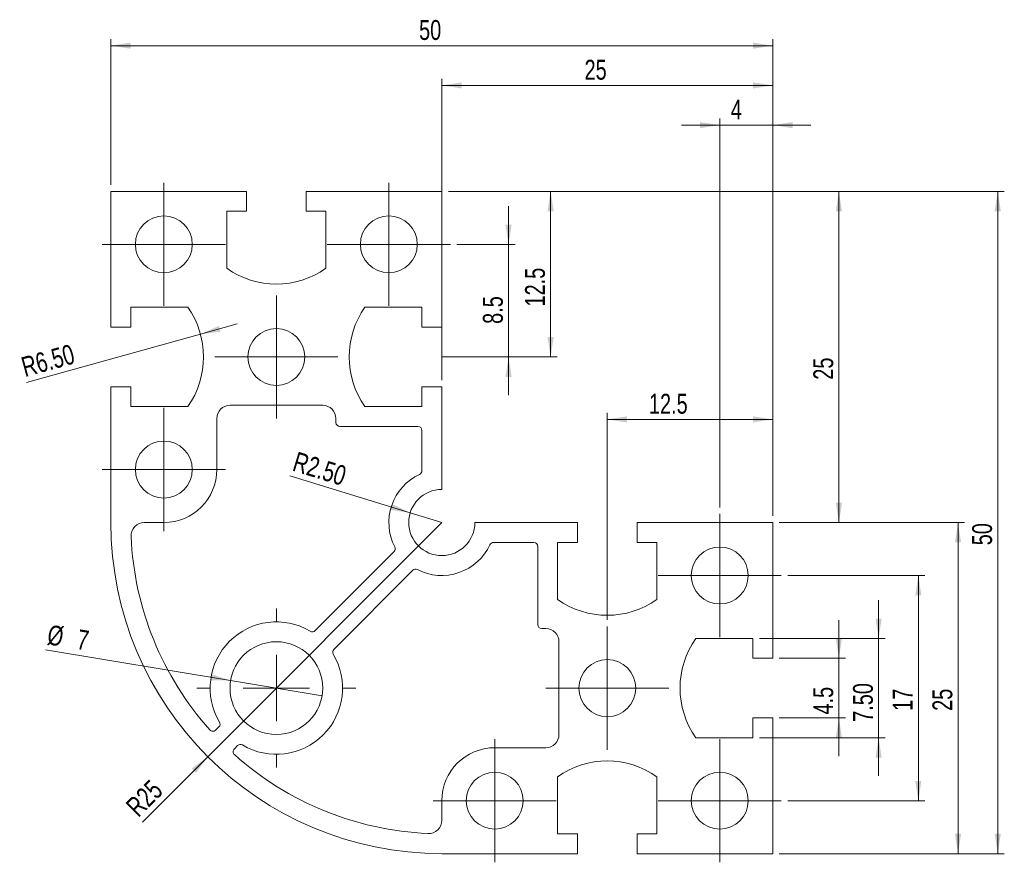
# Model space of a CAD drawing. Header units: millimetres. Extents: x 83 to 381, y 48 to 303.
import ezdxf

# ---------------------------------------------------------------- set-up
doc = ezdxf.new("R2010")
doc.units = ezdxf.units.MM
doc.header["$LTSCALE"] = 2
doc.styles.add('SLDTEXTSTYLE0', font='TXT', dxfattribs={"width": 0.75})
doc.dimstyles.new('SLDDIMSTYLE0', dxfattribs={"dimtxt": 6, "dimasz": 6, "dimexe": 0, "dimexo": 0.0625, "dimgap": 1.5, "dimtad": 1, "dimlfac": 0.25, "dimrnd": 1e-09, "dimzin": 12, "dimdsep": 46, "dimtxsty": 'SLDTEXTSTYLE0', "dimsah": 1, "dimcen": 0.09, "dimadec": 0, "dimazin": 3, "dimtfac": 1, "dimtofl": 0, "dimtmove": 0, "dimatfit": 3, "dimfxl": 0, "dimfrac": 2, "dimtolj": 1, "dimtzin": 12, "dimarcsym": 0})
doc.dimstyles.new('SLDDIMSTYLE1', dxfattribs={"dimtxt": 6, "dimasz": 6, "dimexe": 0, "dimexo": 0.0625, "dimgap": 1.5, "dimtad": 1, "dimdec": 1, "dimlfac": 0.25, "dimrnd": 1e-09, "dimzin": 12, "dimdsep": 46, "dimtxsty": 'SLDTEXTSTYLE0', "dimsah": 1, "dimcen": 0.09, "dimadec": 0, "dimazin": 3, "dimtfac": 1, "dimtofl": 0, "dimtmove": 0, "dimatfit": 3, "dimfxl": 0, "dimfrac": 2, "dimtolj": 1, "dimtzin": 12, "dimarcsym": 0})
doc.dimstyles.new('SLDDIMSTYLE2', dxfattribs={"dimtxt": 6, "dimasz": 6, "dimexe": 0, "dimexo": 0.0625, "dimgap": 1.5, "dimtad": 1, "dimdec": 1, "dimlfac": 0.25, "dimrnd": 1e-09, "dimzin": 12, "dimdsep": 46, "dimtxsty": 'SLDTEXTSTYLE0', "dimsah": 1, "dimcen": 0.09, "dimadec": 0, "dimazin": 3, "dimtfac": 1, "dimtmove": 0, "dimatfit": 0, "dimfxl": 0, "dimfrac": 2, "dimtolj": 1, "dimtzin": 12, "dimarcsym": 0})
doc.dimstyles.new('SLDDIMSTYLE3', dxfattribs={"dimtxt": 6, "dimasz": 6, "dimexe": 0, "dimexo": 0.0625, "dimgap": 1.5, "dimtad": 1, "dimlfac": 0.25, "dimrnd": 1e-09, "dimzin": 4, "dimdsep": 46, "dimtxsty": 'SLDTEXTSTYLE0', "dimsah": 1, "dimcen": 0.09, "dimadec": 0, "dimazin": 1, "dimtfac": 1, "dimtmove": 0, "dimatfit": 0, "dimfxl": 0, "dimfrac": 2, "dimtolj": 1, "dimtzin": 12, "dimarcsym": 0})
doc.dimstyles.new('SLDDIMSTYLE4', dxfattribs={"dimtxt": 6, "dimasz": 6, "dimexe": 0, "dimexo": 0.0625, "dimgap": 1.5, "dimtad": 1, "dimlfac": 0.25, "dimrnd": 1e-09, "dimzin": 12, "dimdsep": 46, "dimtxsty": 'SLDTEXTSTYLE0', "dimsah": 1, "dimcen": 0.09, "dimadec": 0, "dimazin": 3, "dimtfac": 1, "dimtmove": 0, "dimatfit": 0, "dimfxl": 0, "dimfrac": 2, "dimtolj": 1, "dimtzin": 12, "dimarcsym": 0})
doc.dimstyles.new('SLDDIMSTYLE5', dxfattribs={"dimtxt": 6, "dimasz": 6, "dimexe": 0, "dimexo": 0.0625, "dimgap": 1.5, "dimtad": 1, "dimlfac": 0.25, "dimrnd": 1e-09, "dimzin": 12, "dimdsep": 46, "dimtxsty": 'SLDTEXTSTYLE0', "dimsah": 1, "dimcen": 0, "dimadec": 0, "dimazin": 3, "dimtfac": 1, "dimtofl": 0, "dimtmove": 0, "dimatfit": 3, "dimfxl": 0, "dimfrac": 2, "dimtolj": 1, "dimtzin": 12, "dimarcsym": 0})
doc.dimstyles.new('SLDDIMSTYLE6', dxfattribs={"dimtxt": 6, "dimasz": 6, "dimexe": 0, "dimexo": 0.0625, "dimgap": 1.5, "dimtad": 1, "dimlfac": 0.25, "dimrnd": 1e-09, "dimzin": 4, "dimdsep": 46, "dimtxsty": 'SLDTEXTSTYLE0', "dimsah": 1, "dimcen": 0, "dimadec": 0, "dimazin": 1, "dimtfac": 1, "dimtofl": 0, "dimtmove": 1, "dimatfit": 3, "dimfxl": 0, "dimfrac": 2, "dimtolj": 1, "dimtzin": 12, "dimarcsym": 0})
doc.dimstyles.new('SLDDIMSTYLE7', dxfattribs={"dimtxt": 6, "dimasz": 6, "dimexe": 0, "dimexo": 0.0625, "dimgap": 1.5, "dimtad": 1, "dimlfac": 0.25, "dimrnd": 1e-09, "dimzin": 4, "dimdsep": 46, "dimtxsty": 'SLDTEXTSTYLE0', "dimsah": 1, "dimcen": 0, "dimadec": 0, "dimazin": 1, "dimtfac": 1, "dimtofl": 0, "dimtmove": 0, "dimatfit": 3, "dimfxl": 0, "dimfrac": 2, "dimtolj": 1, "dimtzin": 12, "dimarcsym": 0})
doc.dimstyles.new('SLDDIMSTYLE8', dxfattribs={"dimtxt": 6, "dimasz": 6, "dimexe": 0, "dimexo": 0.0625, "dimgap": 1.5, "dimtad": 1, "dimlfac": 0.25, "dimrnd": 1e-09, "dimzin": 12, "dimdsep": 46, "dimtxsty": 'SLDTEXTSTYLE0', "dimblk1": 'NONE', "dimsah": 1, "dimcen": 0, "dimadec": 0, "dimazin": 3, "dimtfac": 1, "dimtmove": 0, "dimatfit": 3, "dimldrblk": 'NONE', "dimfxl": 0, "dimfrac": 2, "dimtolj": 1, "dimtzin": 12, "dimarcsym": 0})

# ---------------------------------------------------------------- blocks, each defined once
blk = doc.blocks.new('_D')
at = {"color": 7, "linetype": 'Continuous', "lineweight": 0}
for p, q in [((110.62, 253), (110.62, 297)), ((110.62, 295.02), (310.62, 295.02)), ((310.62, 153), (310.62, 297))]:
    blk.add_line(p, q, dxfattribs=at)
for points in [[(110.62, 295.02), (116.62, 294.1), (116.62, 295.95)], [(310.62, 295.02), (304.62, 295.95), (304.62, 294.1)]]:
    blk.add_solid(points, dxfattribs=at)
at = {"color": 7, "linetype": 'Continuous', "lineweight": 0, "insert": (203.75, 302.76, 0.4), "char_height": 6, "attachment_point": 1, "style": 'SLDTEXTSTYLE0'}
blk.add_mtext('50', dxfattribs=at)
blk = doc.blocks.new('_D_1')
at = {"color": 7, "linetype": 'Continuous', "lineweight": 0}
for p, q in [((210.62, 194), (210.62, 285)), ((210.62, 283.02), (310.62, 283.02)), ((310.62, 153), (310.62, 285))]:
    blk.add_line(p, q, dxfattribs=at)
for points in [[(210.62, 283.02), (216.62, 282.1), (216.62, 283.95)], [(310.62, 283.02), (304.62, 283.95), (304.62, 282.1)]]:
    blk.add_solid(points, dxfattribs=at)
at = {"color": 7, "linetype": 'Continuous', "lineweight": 0, "insert": (253.75, 290.76, 0.4), "char_height": 6, "attachment_point": 1, "style": 'SLDTEXTSTYLE0'}
blk.add_mtext('25', dxfattribs=at)
blk = doc.blocks.new('_D_2')
at = {"color": 7, "linetype": 'Continuous', "lineweight": 0}
for p, q in [((212.6, 251.02), (245.49, 251.02)), ((243.5, 251.02), (243.5, 201.02)), ((210.6, 201.02), (245.49, 201.02))]:
    blk.add_line(p, q, dxfattribs=at)
for points in [[(243.5, 251.02), (242.58, 245.02), (244.43, 245.02)], [(243.5, 201.02), (244.43, 207.02), (242.58, 207.02)]]:
    blk.add_solid(points, dxfattribs=at)
at = {"color": 7, "linetype": 'Continuous', "lineweight": 0, "insert": (235.77, 216.25, 0.4), "char_height": 6, "attachment_point": 1, "rotation": 90, "style": 'SLDTEXTSTYLE0'}
blk.add_mtext('12.5', dxfattribs=at)
blk = doc.blocks.new('_D_3')
at = {"color": 7, "linetype": 'Continuous', "lineweight": 0}
for p, q in [((230.79, 235.02), (230.79, 246.56)), ((215.2, 235.02), (232.77, 235.02)), ((230.79, 201.02), (230.79, 235.02)), ((210.6, 201.02), (232.77, 201.02)), ((230.79, 201.02), (230.79, 189.49))]:
    blk.add_line(p, q, dxfattribs=at)
for points in [[(230.79, 235.02), (231.71, 241.02), (229.87, 241.02)], [(230.79, 201.02), (229.87, 195.02), (231.71, 195.02)]]:
    blk.add_solid(points, dxfattribs=at)
at = {"color": 7, "linetype": 'Continuous', "lineweight": 0, "insert": (223.05, 211.01, 0.4), "char_height": 6, "attachment_point": 1, "rotation": 90, "style": 'SLDTEXTSTYLE0'}
blk.add_mtext('8.5', dxfattribs=at)
blk = doc.blocks.new('_D_4')
at = {"color": 7, "linetype": 'Continuous', "lineweight": 0}
for p, q in [((312.6, 151.02), (368.6, 151.02)), ((366.62, 51.02), (366.62, 151.02)), ((312.6, 51.02), (368.6, 51.02))]:
    blk.add_line(p, q, dxfattribs=at)
for points in [[(366.62, 151.02), (365.7, 145.02), (367.54, 145.02)], [(366.62, 51.02), (367.54, 57.02), (365.7, 57.02)]]:
    blk.add_solid(points, dxfattribs=at)
at = {"color": 7, "linetype": 'Continuous', "lineweight": 0, "insert": (358.88, 94.15, 0.4), "char_height": 6, "attachment_point": 1, "rotation": 90, "style": 'SLDTEXTSTYLE0'}
blk.add_mtext('25', dxfattribs=at)
blk = doc.blocks.new('_D_5')
at = {"color": 7, "linetype": 'Continuous', "lineweight": 0}
for p, q in [((315.2, 135.02), (356.6, 135.02)), ((354.62, 67.02), (354.62, 135.02)), ((315.2, 67.02), (356.6, 67.02))]:
    blk.add_line(p, q, dxfattribs=at)
for points in [[(354.62, 135.02), (353.7, 129.02), (355.54, 129.02)], [(354.62, 67.02), (355.54, 73.02), (353.7, 73.02)]]:
    blk.add_solid(points, dxfattribs=at)
at = {"color": 7, "linetype": 'Continuous', "lineweight": 0, "insert": (346.88, 94.15, 0.4), "char_height": 6, "attachment_point": 1, "rotation": 90, "style": 'SLDTEXTSTYLE0'}
blk.add_mtext('17', dxfattribs=at)
blk = doc.blocks.new('_D_6')
at = {"color": 7, "linetype": 'Continuous', "lineweight": 0}
for p, q in [((330.62, 110.02), (330.62, 121.56)), ((312.6, 110.02), (332.6, 110.02)), ((330.62, 92.02), (330.62, 110.02)), ((312.6, 92.02), (332.6, 92.02)), ((330.62, 92.02), (330.62, 80.49))]:
    blk.add_line(p, q, dxfattribs=at)
for points in [[(330.62, 110.02), (331.54, 116.02), (329.7, 116.02)], [(330.62, 92.02), (329.7, 86.02), (331.54, 86.02)]]:
    blk.add_solid(points, dxfattribs=at)
at = {"color": 7, "linetype": 'Continuous', "lineweight": 0, "insert": (322.88, 93.04, 0.4), "char_height": 6, "attachment_point": 1, "rotation": 90, "style": 'SLDTEXTSTYLE0'}
blk.add_mtext('4.5', dxfattribs=at)
blk = doc.blocks.new('_D_7')
at = {"color": 7, "linetype": 'Continuous', "lineweight": 0}
for p, q in [((342.62, 116.02), (342.62, 127.56)), ((306.6, 116.02), (344.6, 116.02)), ((342.62, 116.02), (342.62, 86.02)), ((306.6, 86.02), (344.6, 86.02)), ((342.62, 86.02), (342.62, 74.49))]:
    blk.add_line(p, q, dxfattribs=at)
for points in [[(342.62, 116.02), (343.54, 122.02), (341.7, 122.02)], [(342.62, 86.02), (341.7, 80.02), (343.54, 80.02)]]:
    blk.add_solid(points, dxfattribs=at)
at = {"color": 7, "linetype": 'Continuous', "lineweight": 0, "insert": (334.88, 90.83, 0.4), "char_height": 6, "attachment_point": 1, "rotation": 90, "style": 'SLDTEXTSTYLE0'}
blk.add_mtext('7.50', dxfattribs=at)
blk = doc.blocks.new('_D_8')
at = {"color": 7, "linetype": 'Continuous', "lineweight": 0}
for p, q in [((260.62, 121.6), (260.62, 184.14)), ((260.62, 182.16), (310.62, 182.16)), ((310.62, 153), (310.62, 184.14))]:
    blk.add_line(p, q, dxfattribs=at)
for points in [[(260.62, 182.16), (266.62, 181.23), (266.62, 183.08)], [(310.62, 182.16), (304.62, 183.08), (304.62, 181.23)]]:
    blk.add_solid(points, dxfattribs=at)
at = {"color": 7, "linetype": 'Continuous', "lineweight": 0, "insert": (273.21, 189.89, 0.4), "char_height": 6, "attachment_point": 1, "style": 'SLDTEXTSTYLE0'}
blk.add_mtext('12.5', dxfattribs=at)
blk = doc.blocks.new('_D_9')
at = {"color": 7, "linetype": 'Continuous', "lineweight": 0}
for p, q in [((294.62, 271.02), (283.08, 271.02)), ((294.62, 155.6), (294.62, 273)), ((294.62, 271.02), (310.62, 271.02)), ((310.62, 153), (310.62, 273)), ((310.62, 271.02), (322.16, 271.02))]:
    blk.add_line(p, q, dxfattribs=at)
for points in [[(294.62, 271.02), (288.62, 271.95), (288.62, 270.1)], [(310.62, 271.02), (316.62, 270.1), (316.62, 271.95)]]:
    blk.add_solid(points, dxfattribs=at)
at = {"color": 7, "linetype": 'Continuous', "lineweight": 0, "insert": (297.96, 278.76, 0.4), "char_height": 6, "attachment_point": 1, "style": 'SLDTEXTSTYLE0'}
blk.add_mtext('4', dxfattribs=at)
blk = doc.blocks.new('_D_10')
at = {"color": 7, "linetype": 'Continuous', "lineweight": 0}
for p, q in [((212.6, 251.02), (332.6, 251.02)), ((330.62, 151.02), (330.62, 251.02)), ((312.6, 151.02), (332.6, 151.02))]:
    blk.add_line(p, q, dxfattribs=at)
for points in [[(330.62, 251.02), (329.7, 245.02), (331.54, 245.02)], [(330.62, 151.02), (331.54, 157.02), (329.7, 157.02)]]:
    blk.add_solid(points, dxfattribs=at)
at = {"color": 7, "linetype": 'Continuous', "lineweight": 0, "insert": (322.88, 194.15, 0.4), "char_height": 6, "attachment_point": 1, "rotation": 90, "style": 'SLDTEXTSTYLE0'}
blk.add_mtext('25', dxfattribs=at)
blk = doc.blocks.new('_D_11')
at = {"color": 7, "linetype": 'Continuous', "lineweight": 0}
for p, q in [((212.6, 251.02), (380.6, 251.02)), ((378.62, 251.02), (378.62, 51.02)), ((312.6, 51.02), (380.6, 51.02))]:
    blk.add_line(p, q, dxfattribs=at)
for points in [[(378.62, 251.02), (377.7, 245.02), (379.54, 245.02)], [(378.62, 51.02), (379.54, 57.02), (377.7, 57.02)]]:
    blk.add_solid(points, dxfattribs=at)
at = {"color": 7, "linetype": 'Continuous', "lineweight": 0, "insert": (370.88, 144.15, 0.4), "char_height": 6, "attachment_point": 1, "rotation": 90, "style": 'SLDTEXTSTYLE0'}
blk.add_mtext('50', dxfattribs=at)
blk = doc.blocks.new('_D_12')
at = {"color": 7, "linetype": 'Continuous', "lineweight": 0}
for q in [(210.62, 151.02), (120.14, 60.55)]:
    blk.add_line((139.91, 80.31), q, dxfattribs=at)
blk.add_solid([(139.91, 80.31), (135.01, 76.72), (136.32, 75.42)], dxfattribs=at)
at = {"color": 7, "linetype": 'Continuous', "lineweight": 0, "insert": (114.67, 66.01, 0.4), "char_height": 6, "attachment_point": 1, "rotation": 45, "style": 'SLDTEXTSTYLE0'}
blk.add_mtext('R25', dxfattribs=at)
blk = doc.blocks.new('_D_13')
at = {"color": 7, "linetype": 'Continuous', "lineweight": 0}
for q in [(148.81, 211.01), (85.11, 193.27)]:
    blk.add_line((137.69, 207.91), q, dxfattribs=at)
blk.add_solid([(137.69, 207.91), (143.72, 208.63), (143.22, 210.41)], dxfattribs=at)
at = {"color": 7, "linetype": 'Continuous', "lineweight": 0, "insert": (83.06, 200.73, 0.4), "char_height": 6, "attachment_point": 1, "rotation": 15.3625, "style": 'SLDTEXTSTYLE0'}
blk.add_mtext('R6.50', dxfattribs=at)
blk = doc.blocks.new('_D_14')
at = {"color": 7, "linetype": 'Continuous', "lineweight": 0}
for q in [(164.65, 165.17), (210.62, 151.02)]:
    blk.add_line((201.06, 153.96), q, dxfattribs=at)
blk.add_solid([(201.06, 153.96), (195.6, 156.61), (195.05, 154.85)], dxfattribs=at)
at = {"color": 7, "linetype": 'Continuous', "lineweight": 0, "insert": (166.91, 172.52, 0.4), "char_height": 6, "attachment_point": 1, "rotation": 342.8973, "style": 'SLDTEXTSTYLE0'}
blk.add_mtext('R2.50', dxfattribs=at)
blk = doc.blocks.new('_D_15')
at = {"color": 7, "linetype": 'Continuous', "lineweight": 0}
for q in [(90.82, 112.59), (174.43, 98.74)]:
    blk.add_line((146.81, 103.31), q, dxfattribs=at)
blk.add_solid([(146.81, 103.31), (141.04, 105.2), (140.74, 103.38)], dxfattribs=at)
at = {"color": 7, "linetype": 'Continuous', "lineweight": 0, "char_height": 6, "attachment_point": 1, "rotation": 350.591, "style": 'SLDTEXTSTYLE0'}
for s, insert in [('%%c', (92.08, 120.21, 0.4)), ('7', (101.02, 118.82, 0.4))]:
    blk.add_mtext(s, dxfattribs=dict(at, insert=insert))
blk = doc.blocks.new('_NONE')
blk = doc.blocks.new('SW_CENTERMARKSYMBOL_0')
at = {"color": 0, "linetype": 'Continuous', "lineweight": 0}
for p, q in [((0, 10), (0, 18.6)), ((0, 0), (0, 10)), ((-10, 0), (-18.6, 0)), ((0, 0), (-10, 0)), ((0, 0), (0, -10)), ((0, 0), (10, 0)), ((10, 0), (18.6, 0)), ((0, -10), (0, -18.6))]:
    blk.add_line(p, q, dxfattribs=at)
blk = doc.blocks.new('SW_CENTERMARKSYMBOL_1')
at = {"color": 0, "linetype": 'Continuous', "lineweight": 0}
for p, q in [((0, 10), (0, 18.6)), ((0, 0), (0, 10)), ((-10, 0), (-18.6, 0)), ((0, 0), (-10, 0)), ((0, 0), (0, -10)), ((0, 0), (10, 0)), ((10, 0), (18.6, 0)), ((0, -10), (0, -18.6))]:
    blk.add_line(p, q, dxfattribs=at)
blk = doc.blocks.new('SW_CENTERMARKSYMBOL_2')
at = {"color": 0, "linetype": 'Continuous', "lineweight": 0}
for p, q in [((0, 10), (0, 18.6)), ((0, 0), (0, 10)), ((-10, 0), (-18.6, 0)), ((0, 0), (-10, 0)), ((0, 0), (0, -10)), ((0, 0), (10, 0)), ((10, 0), (18.6, 0)), ((0, -10), (0, -18.6))]:
    blk.add_line(p, q, dxfattribs=at)
blk = doc.blocks.new('SW_CENTERMARKSYMBOL_3')
at = {"color": 0, "linetype": 'Continuous', "lineweight": 0}
for p, q in [((0, 10), (0, 18.6)), ((0, 0), (0, 10)), ((-10, 0), (-18.6, 0)), ((0, 0), (-10, 0)), ((0, 0), (0, -10)), ((0, 0), (10, 0)), ((10, 0), (18.6, 0)), ((0, -10), (0, -18.6))]:
    blk.add_line(p, q, dxfattribs=at)
blk = doc.blocks.new('SW_CENTERMARKSYMBOL_4')
at = {"color": 0, "linetype": 'Continuous', "lineweight": 0}
for p, q in [((0, 10), (0, 18.6)), ((0, 0), (0, 10)), ((-10, 0), (-18.6, 0)), ((0, 0), (-10, 0)), ((0, 0), (0, -10)), ((0, 0), (10, 0)), ((10, 0), (18.6, 0)), ((0, -10), (0, -18.6))]:
    blk.add_line(p, q, dxfattribs=at)
blk = doc.blocks.new('SW_CENTERMARKSYMBOL_5')
at = {"color": 0, "linetype": 'Continuous', "lineweight": 0}
for p, q in [((0, 10), (0, 18.6)), ((0, 0), (0, 10)), ((-10, 0), (-18.6, 0)), ((0, 0), (-10, 0)), ((0, 0), (0, -10)), ((0, 0), (10, 0)), ((10, 0), (18.6, 0)), ((0, -10), (0, -18.6))]:
    blk.add_line(p, q, dxfattribs=at)
blk = doc.blocks.new('SW_CENTERMARKSYMBOL_6')
at = {"color": 0, "linetype": 'Continuous', "lineweight": 0}
for p, q in [((0, 10), (0, 18.6)), ((0, 0), (0, 10)), ((-10, 0), (-18.6, 0)), ((0, 0), (-10, 0)), ((0, 0), (0, -10)), ((0, 0), (10, 0)), ((10, 0), (18.6, 0)), ((0, -10), (0, -18.6))]:
    blk.add_line(p, q, dxfattribs=at)
blk = doc.blocks.new('SW_CENTERMARKSYMBOL_7')
at = {"color": 0, "linetype": 'Continuous', "lineweight": 0}
for p, q in [((0, 10), (0, 18.6)), ((0, 0), (0, 10)), ((-10, 0), (-18.6, 0)), ((0, 0), (-10, 0)), ((0, 0), (0, -10)), ((0, 0), (10, 0)), ((10, 0), (18.6, 0)), ((0, -10), (0, -18.6))]:
    blk.add_line(p, q, dxfattribs=at)
blk = doc.blocks.new('SW_CENTERMARKSYMBOL_8')
at = {"color": 0, "linetype": 'Continuous', "lineweight": 0}
for p, q in [((0, 20), (0, 24)), ((0, 0), (0, 10)), ((-20, 0), (-24, 0)), ((0, 0), (-10, 0)), ((0, 0), (0, -10)), ((0, 0), (10, 0)), ((20, 0), (24, 0)), ((0, -20), (0, -24))]:
    blk.add_line(p, q, dxfattribs=at)

msp = doc.modelspace()

# ---------------------------------------------------------------- linework, layer by layer
at = {"color": 7, "linetype": 'Continuous', "lineweight": 15}
for p, q in [((110.618, 251.024), (110.618, 210.024)), ((151.618, 251.024), (110.618, 251.024)), ((151.618, 245.024), (151.618, 251.024)), ((169.618, 251.024), (169.618, 245.024)), ((210.618, 251.024), (169.618, 251.024)), ((210.618, 210.024), (210.618, 251.024)), ((145.618, 245.024), (151.618, 245.024)), ((145.618, 227.787), (145.618, 245.024)), ((169.618, 245.024), (175.618, 245.024)), ((175.618, 245.024), (175.618, 227.787)), ((116.618, 216.024), (133.855, 216.024)), ((116.618, 210.024), (116.618, 216.024)), ((187.382, 216.024), (204.618, 216.024)), ((204.618, 216.024), (204.618, 210.024)), ((110.618, 210.024), (116.618, 210.024)), ((204.618, 210.024), (210.618, 210.024)), ((110.618, 192.024), (110.618, 151.024)), ((116.618, 192.024), (110.618, 192.024)), ((116.618, 186.024), (116.618, 192.024)), ((204.618, 192.024), (204.618, 186.024)), ((210.618, 192.024), (204.618, 192.024)), ((210.618, 161.024), (210.618, 192.024)), ((133.855, 186.024), (116.618, 186.024)), ((174.618, 186.424), (146.618, 186.424)), ((204.618, 186.024), (187.382, 186.024)), ((142.618, 167.024), (142.618, 182.424)), ((178.618, 181.224), (178.618, 182.424)), ((203.418, 180.024), (179.818, 180.024)), ((204.618, 166.644), (204.618, 178.824)), ((126.618, 151.024), (120.707, 151.024)), ((251.618, 151.024), (220.618, 151.024)), ((251.618, 145.024), (251.618, 151.024)), ((269.618, 151.024), (269.618, 145.024)), ((310.618, 151.024), (269.618, 151.024)), ((310.618, 110.024), (310.618, 151.024)), ((226.239, 145.024), (238.418, 145.024)), ((239.618, 143.824), (239.618, 120.224)), ((245.618, 145.024), (251.618, 145.024)), ((245.618, 127.787), (245.618, 145.024)), ((269.618, 145.024), (275.618, 145.024)), ((275.618, 145.024), (275.618, 127.787)), ((196.197, 142.259), (172.323, 118.385)), ((201.854, 136.602), (177.98, 112.728)), ((240.818, 119.024), (242.018, 119.024)), ((246.018, 115.024), (246.018, 87.024)), ((287.382, 116.024), (304.618, 116.024)), ((304.618, 116.024), (304.618, 110.024)), ((304.618, 110.024), (310.618, 110.024)), ((143.257, 89.319), (142.274, 88.336)), ((304.618, 92.024), (304.618, 86.024)), ((310.618, 92.024), (304.618, 92.024)), ((310.618, 51.024), (310.618, 92.024)), ((148.914, 83.663), (147.93, 82.679)), ((304.618, 86.024), (287.382, 86.024)), ((226.618, 83.024), (242.018, 83.024)), ((245.618, 57.024), (245.618, 74.261)), ((275.618, 74.261), (275.618, 57.024)), ((210.618, 67.024), (210.618, 61.113)), ((251.618, 57.024), (245.618, 57.024)), ((251.618, 51.024), (251.618, 57.024)), ((269.618, 57.024), (269.618, 51.024)), ((275.618, 57.024), (269.618, 57.024)), ((210.618, 51.024), (251.618, 51.024)), ((269.618, 51.024), (310.618, 51.024))]:
    msp.add_line(p, q, dxfattribs=at)
for centre, radius in [((126.618, 235.024), 8.6), ((194.618, 235.024), 8.6), ((160.618, 201.024), 8.6), ((126.618, 167.024), 8.6), ((294.618, 135.024), 8.6), ((160.618, 101.024), 14), ((260.618, 101.024), 8.6), ((226.618, 67.024), 8.6), ((294.618, 67.024), 8.6)]:
    msp.add_circle(centre, radius, dxfattribs=at)
for centre, radius, start, end in [((160.618, 249.024), 26, 234.76558, 305.23442), ((112.618, 201.024), 26, 324.76558, 35.23442), ((208.618, 201.024), 26, 144.76558, 215.23442), ((146.618, 182.424), 4, 90, 180), ((174.618, 182.424), 4, 0, 90), ((179.818, 181.224), 1.2, 180, 270), ((203.418, 178.824), 1.2, 360, 90), ((126.618, 167.024), 16, 270, 0), ((203.418, 166.644), 1.2, 294.74652, 360), ((210.618, 151.024), 16, 114.74652, 207.40266), ((210.618, 151.024), 10, 90, 0), ((210.618, 151.024), 100, 180, 270), ((120.707, 147.024), 4, 90, 182.54732), ((210.618, 151.024), 94, 182.54732, 221.78778), ((195.348, 143.108), 1.2, 315, 27.40266), ((210.618, 151.024), 16, 242.59734, 335.25348), ((226.239, 143.824), 1.2, 90, 155.25348), ((238.418, 143.824), 1.2, 360, 90), ((202.702, 135.754), 1.2, 62.59734, 135), ((260.618, 149.024), 26, 234.76558, 305.23442), ((160.618, 101.024), 20, 59.19856, 210.80144), ((240.818, 120.224), 1.2, 180, 270), ((242.018, 115.024), 4, 0, 90), ((171.474, 119.233), 1.2, 239.19856, 315), ((308.618, 101.024), 26, 144.76558, 215.23442), ((160.618, 101.024), 20, 239.19856, 30.80144), ((178.828, 111.88), 1.2, 135, 210.80144), ((142.409, 90.168), 1.2, 315, 30.80144), ((141.425, 89.184), 1.2, 221.78778, 315), ((242.018, 87.024), 4, 270, 0), ((149.763, 82.814), 1.2, 59.19856, 135), ((148.779, 81.83), 1.2, 135, 228.21222), ((210.618, 151.024), 94, 228.21222, 267.45268), ((226.618, 67.024), 16, 90, 180), ((260.618, 53.024), 26, 54.76558, 125.23442), ((206.618, 61.113), 4, 267.45268, 0)]:
    msp.add_arc(centre, radius, start, end, dxfattribs=at)

# ---------------------------------------------------------------- block references
at = {"color": 7, "linetype": 'Continuous', "lineweight": 0}
for name, p in [('SW_CENTERMARKSYMBOL_6', (126.618, 235.024)), ('SW_CENTERMARKSYMBOL_5', (194.618, 235.024)), ('SW_CENTERMARKSYMBOL_2', (160.618, 201.024)), ('SW_CENTERMARKSYMBOL_7', (126.618, 167.024)), ('SW_CENTERMARKSYMBOL_0', (294.618, 135.024)), ('SW_CENTERMARKSYMBOL_8', (160.618, 101.024)), ('SW_CENTERMARKSYMBOL_1', (260.618, 101.024)), ('SW_CENTERMARKSYMBOL_4', (226.618, 67.024)), ('SW_CENTERMARKSYMBOL_3', (294.618, 67.024))]:
    msp.add_blockref(name, p, dxfattribs=at)

# ---------------------------------------------------------------- dimensions: what is measured, and where the dimension line sits
for base, p1, dimstyle, picture, middle in [((310.618, 295.024), (110.618, 251.024), 'SLDDIMSTYLE0', '_D', (210.618, 295.024)), ((310.618, 283.024), (210.618, 192.024), 'SLDDIMSTYLE0', '_D_1', (260.618, 283.024)), ((310.618, 271.024), (294.618, 153.624), 'SLDDIMSTYLE4', '_D_9', (302.618, 271.024)), ((310.618, 182.156), (260.618, 119.624), 'SLDDIMSTYLE1', '_D_8', (283.407, 182.156))]:
    dim = msp.add_linear_dim(base=base, p1=p1, p2=(310.618, 151.024), dimstyle=dimstyle, dxfattribs=at)
    dim.commit()
    dim.dimension.update_dxf_attribs({"geometry": picture, "text_midpoint": middle, "dimtype": 160})
for base, p1, p2, dimstyle, picture, middle in [((243.505, 201.024), (210.618, 251.024), (208.618, 201.024), 'SLDDIMSTYLE1', '_D_2', (243.505, 226.443)), ((330.618, 251.024), (310.618, 151.024), (210.618, 251.024), 'SLDDIMSTYLE0', '_D_10', (330.618, 201.024)), ((378.618, 51.024), (210.618, 251.024), (310.618, 51.024), 'SLDDIMSTYLE0', '_D_11', (378.618, 151.024)), ((230.789, 235.024), (208.618, 201.024), (213.218, 235.024), 'SLDDIMSTYLE2', '_D_3', (230.789, 218.989)), ((366.618, 151.024), (310.618, 51.024), (310.618, 151.024), 'SLDDIMSTYLE0', '_D_4', (366.618, 101.024)), ((354.618, 135.024), (313.218, 67.024), (313.218, 135.024), 'SLDDIMSTYLE0', '_D_5', (354.618, 101.024)), ((342.618, 86.024), (304.618, 116.024), (304.618, 86.024), 'SLDDIMSTYLE3', '_D_7', (342.618, 101.024)), ((330.618, 110.024), (310.618, 92.024), (310.618, 110.024), 'SLDDIMSTYLE2', '_D_6', (330.618, 101.024))]:
    dim = msp.add_linear_dim(base=base, p1=p1, p2=p2, angle=90, dimstyle=dimstyle, dxfattribs=at)
    dim.commit()
    dim.dimension.update_dxf_attribs({"geometry": picture, "text_midpoint": middle, "dimtype": 160})
for center, mpoint, dimstyle, picture, middle in [((112.618, 201.024), (137.689, 207.912), 'SLDDIMSTYLE6', '_D_13', (96.612, 196.626)), ((210.618, 151.024), (201.061, 153.965), 'SLDDIMSTYLE7', '_D_14', (176.417, 161.547)), ((210.618, 151.024), (139.908, 80.313), 'SLDDIMSTYLE5', '_D_12', (126.649, 67.054))]:
    dim = msp.add_radius_dim(center=center, mpoint=mpoint, dimstyle=dimstyle, dxfattribs=at)
    dim.commit()
    dim.dimension.update_dxf_attribs({"geometry": picture, "text_midpoint": middle, "dimtype": 164})
dim = msp.add_diameter_dim_2p(p1=(174.43, 98.735), p2=(146.807, 103.312), dimstyle='SLDDIMSTYLE8', dxfattribs=at)
dim.commit()
dim.dimension.update_dxf_attribs({"geometry": '_D_15', "text_midpoint": (99.682, 111.122), "dimtype": 163})

doc.saveas('drawing.dxf')
